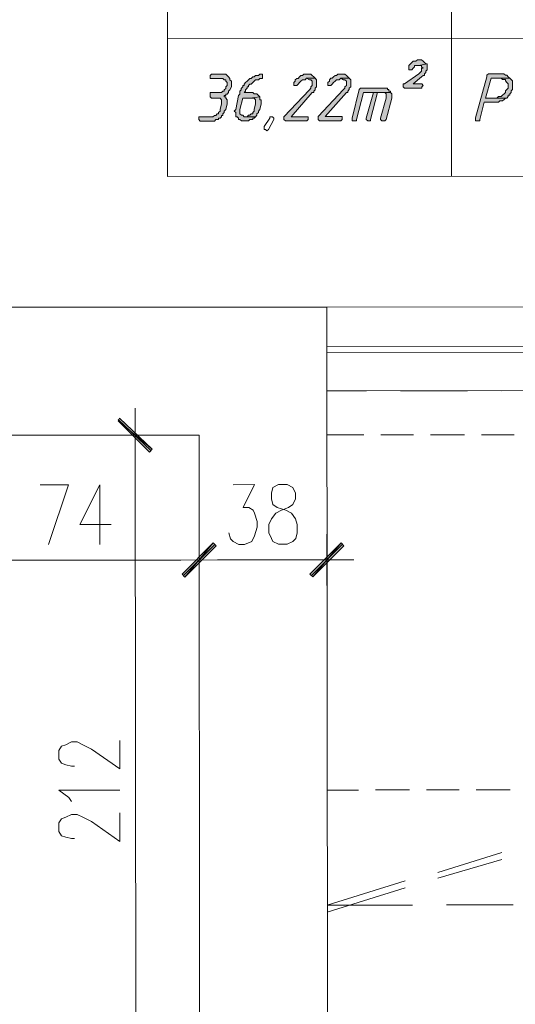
# Model space of a CAD drawing. Header units: inches. Extents: x -5850 to 5646, y 8947 to 13007.
# Tile 35 of 256: x -3451 to -3304, y 9702 to 9995. Entities that reach past the tile are written whole.
import ezdxf

# ---------------------------------------------------------------- set-up
doc = ezdxf.new("R2010")
doc.units = ezdxf.units.IN
doc.header["$MEASUREMENT"] = 0
for name, color, linetype in [('at_Entity', 7, 'Continuous'), ('at_Rect', 7, 'Continuous'), ('at_Solid', 7, 'Continuous')]:
    doc.layers.add(name, color=color, linetype=linetype)

msp = doc.modelspace()

# ---------------------------------------------------------------- hatches: boundary and pattern name
at = {"layer": 'at_Solid', "lineweight": 20}
for points in [[(-3330.09, 9981.82), (-3332.62, 9981.39), (-3331.78, 9981.39), (-3331.78, 9980.97), (-3331.35, 9980.54), (-3331.78, 9980.54), (-3331.78, 9979.7), (-3332.2, 9979.28), (-3332.62, 9978.85), (-3336.84, 9975.89), (-3337.27, 9975.89), (-3337.27, 9975.05), (-3336.84, 9974.63), (-3331.77, 9974.63), (-3331.77, 9975.06), (-3331.35, 9975.47), (-3331.77, 9975.9), (-3334.31, 9975.9), (-3331.78, 9978.01), (-3331.35, 9978.44), (-3330.93, 9978.44), (-3330.94, 9978.85), (-3330.51, 9979.28), (-3330.51, 9979.7), (-3330.09, 9980.13), (-3330.09, 9980.97), (-3330.09, 9981.39)], [(-3332.2, 9983.08), (-3333.05, 9983.08), (-3333.47, 9982.65), (-3334.32, 9982.65), (-3334.74, 9982.24), (-3335.16, 9981.81), (-3335.58, 9981.39), (-3335.58, 9980.96), (-3335.58, 9980.12), (-3334.73, 9980.12), (-3334.32, 9980.54), (-3333.89, 9980.96), (-3333.89, 9981.39), (-3332.62, 9981.39), (-3330.09, 9981.82), (-3330.51, 9981.82), (-3330.94, 9982.24), (-3331.36, 9982.66), (-3331.78, 9983.08)], [(-3390.91, 9978.8), (-3394.29, 9978.8), (-3394.71, 9978.38), (-3394.71, 9977.53), (-3390.91, 9977.53), (-3390.49, 9977.12), (-3390.07, 9977.12), (-3390.07, 9976.69), (-3389.64, 9976.27), (-3389.64, 9975.85), (-3389.64, 9975.42), (-3390.06, 9975), (-3390.06, 9974.58), (-3390.49, 9974.16), (-3390.49, 9973.73), (-3390.91, 9973.73), (-3391.33, 9973.31), (-3394.71, 9973.31), (-3394.71, 9972.04), (-3394.29, 9971.62), (-3391.75, 9971.62), (-3391.33, 9971.2), (-3391.33, 9970.35), (-3391.33, 9969.93), (-3391.75, 9968.24), (-3391.75, 9967.82), (-3392.17, 9967.4), (-3392.17, 9966.98), (-3392.59, 9966.98), (-3393.01, 9966.55), (-3393.44, 9966.55), (-3393.86, 9966.13), (-3398.08, 9966.12), (-3398.08, 9965.28), (-3397.66, 9964.86), (-3393.43, 9964.86), (-3393.01, 9965.28), (-3392.17, 9965.28), (-3392.17, 9965.71), (-3391.75, 9965.71), (-3391.32, 9966.13), (-3391.32, 9966.55), (-3390.9, 9966.55), (-3390.9, 9966.98), (-3390.48, 9967.4), (-3390.48, 9967.82), (-3390.06, 9968.24), (-3389.64, 9969.93), (-3389.64, 9971.2), (-3390.06, 9971.62), (-3390.06, 9972.05), (-3390.49, 9972.05), (-3390.49, 9972.47), (-3390.06, 9972.47), (-3390.06, 9972.89), (-3389.64, 9972.89), (-3389.22, 9973.31), (-3389.22, 9973.73), (-3388.8, 9974.16), (-3388.37, 9975), (-3388.37, 9975.42), (-3388.38, 9976.69), (-3388.8, 9977.12), (-3388.8, 9977.54), (-3389.22, 9977.96), (-3389.64, 9978.38), (-3390.07, 9978.8), (-3390.49, 9978.8)], [(-3379.51, 9978.81), (-3379.93, 9978.81), (-3380.35, 9978.39), (-3381.19, 9978.39), (-3381.62, 9977.97), (-3382.04, 9977.97), (-3382.47, 9977.54), (-3382.88, 9977.54), (-3383.31, 9977.12), (-3383.73, 9976.7), (-3384.15, 9976.27), (-3384.58, 9975.85), (-3384.58, 9975.43), (-3385, 9975.43), (-3384.99, 9975.01), (-3385.42, 9974.58), (-3385.42, 9974.16), (-3385.84, 9973.74), (-3385.84, 9972.89), (-3386.26, 9972.47), (-3387.1, 9968.25), (-3387.53, 9967.82), (-3387.1, 9967.4), (-3387.1, 9966.13), (-3386.68, 9966.13), (-3386.25, 9965.71), (-3386.25, 9965.29), (-3385.83, 9965.29), (-3385.41, 9964.87), (-3383.3, 9964.87), (-3382.87, 9965.29), (-3382.03, 9965.29), (-3382.03, 9965.71), (-3381.61, 9965.72), (-3381.18, 9966.14), (-3384.57, 9966.14), (-3384.99, 9966.56), (-3385.41, 9966.56), (-3385.84, 9966.98), (-3385.84, 9967.82), (-3385.84, 9968.25), (-3384.99, 9971.63), (-3382.88, 9971.63), (-3379.92, 9972.06), (-3380.35, 9972.47), (-3380.77, 9972.9), (-3381.61, 9972.9), (-3382.04, 9973.32), (-3384.58, 9973.32), (-3384.15, 9973.74), (-3384.15, 9974.16), (-3383.73, 9974.59), (-3383.73, 9975.01), (-3383.31, 9975.01), (-3383.31, 9975.43), (-3382.88, 9975.85), (-3382.46, 9975.85), (-3382.04, 9976.28), (-3381.62, 9976.7), (-3381.19, 9977.12), (-3380.35, 9977.13), (-3379.93, 9977.54), (-3379.09, 9977.54), (-3379.09, 9978.81)], [(-3363.46, 9977.56), (-3365.99, 9977.56), (-3365.14, 9977.14), (-3364.72, 9977.14), (-3364.3, 9976.72), (-3364.3, 9975.87), (-3364.3, 9975.44), (-3364.72, 9975.03), (-3364.72, 9974.6), (-3365.14, 9974.18), (-3372.74, 9966.15), (-3372.74, 9965.3), (-3372.32, 9964.88), (-3365.98, 9964.89), (-3365.56, 9965.31), (-3365.56, 9966.15), (-3370.63, 9966.15), (-3364.3, 9973.34), (-3363.88, 9973.34), (-3363.88, 9973.76), (-3363.45, 9974.18), (-3363.45, 9974.6), (-3363.03, 9975.03), (-3363.03, 9975.45), (-3363.03, 9977.14)], [(-3365.57, 9978.82), (-3366.84, 9978.82), (-3367.26, 9978.4), (-3367.68, 9978.4), (-3368.1, 9977.98), (-3368.52, 9977.55), (-3368.95, 9977.55), (-3369.37, 9977.14), (-3369.37, 9976.71), (-3369.79, 9976.29), (-3369.79, 9975.86), (-3369.79, 9975.44), (-3368.95, 9975.44), (-3368.52, 9975.86), (-3368.1, 9976.29), (-3367.68, 9976.71), (-3367.26, 9977.14), (-3366.41, 9977.14), (-3365.99, 9977.56), (-3363.46, 9977.56), (-3363.88, 9977.98), (-3364.3, 9978.41), (-3364.72, 9978.82), (-3365.15, 9978.82)], [(-3353.32, 9977.57), (-3355.85, 9977.57), (-3355.01, 9977.15), (-3354.58, 9977.15), (-3354.16, 9976.73), (-3354.16, 9975.88), (-3354.16, 9975.45), (-3354.58, 9975.04), (-3354.58, 9974.61), (-3355, 9974.19), (-3362.6, 9966.16), (-3362.6, 9965.31), (-3362.18, 9964.89), (-3355.84, 9964.9), (-3355.42, 9965.31), (-3355.42, 9966.16), (-3360.49, 9966.16), (-3354.16, 9973.35), (-3353.74, 9973.35), (-3353.74, 9973.76), (-3353.31, 9974.19), (-3353.31, 9974.61), (-3352.89, 9975.04), (-3352.89, 9975.45), (-3352.89, 9977.15)], [(-3355.43, 9978.83), (-3356.7, 9978.83), (-3357.12, 9978.41), (-3357.55, 9978.41), (-3357.96, 9977.99), (-3358.39, 9977.56), (-3358.81, 9977.56), (-3359.23, 9977.14), (-3359.23, 9976.72), (-3359.65, 9976.3), (-3359.65, 9975.87), (-3359.65, 9975.45), (-3358.81, 9975.45), (-3358.39, 9975.87), (-3357.96, 9976.3), (-3357.54, 9976.72), (-3357.12, 9977.15), (-3356.27, 9977.15), (-3355.85, 9977.57), (-3353.32, 9977.57), (-3353.74, 9977.99), (-3354.17, 9978.41), (-3354.58, 9978.83), (-3355.01, 9978.83)], [(-3308.12, 9978.87), (-3311.93, 9978.87), (-3312.34, 9978.45), (-3312.34, 9978.03), (-3315.72, 9965.77), (-3315.72, 9964.93), (-3314.44, 9964.93), (-3314.44, 9965.35), (-3313.18, 9970.42), (-3308.96, 9970.43), (-3308.54, 9970.85), (-3307.69, 9970.85), (-3307.27, 9971.27), (-3306.85, 9971.7), (-3306.43, 9971.7), (-3312.76, 9971.69), (-3311.08, 9977.61), (-3305.59, 9977.61), (-3306.01, 9978.03), (-3306.43, 9978.46), (-3306.86, 9978.46), (-3307.28, 9978.87), (-3307.7, 9978.87)], [(-3305.59, 9977.61), (-3308.12, 9977.61), (-3307.7, 9977.19), (-3306.85, 9977.19), (-3306.85, 9976.77), (-3306.43, 9976.34), (-3306.01, 9975.92), (-3306.01, 9974.65), (-3306.43, 9974.23), (-3306.85, 9973.81), (-3306.85, 9973.39), (-3307.27, 9972.96), (-3307.69, 9972.54), (-3308.12, 9972.12), (-3308.96, 9972.12), (-3309.38, 9971.7), (-3312.76, 9971.69), (-3306.43, 9971.7), (-3306.01, 9972.12), (-3306.01, 9972.54), (-3305.58, 9972.54), (-3305.58, 9972.97), (-3305.16, 9973.39), (-3305.16, 9973.81), (-3304.74, 9974.23), (-3304.74, 9975.5), (-3304.74, 9976.77), (-3305.16, 9977.19)], [(-3342.75, 9974.62), (-3349.94, 9974.62), (-3350.36, 9974.19), (-3352.47, 9965.74), (-3352.46, 9964.9), (-3351.19, 9964.9), (-3351.19, 9965.32), (-3349.09, 9973.35), (-3341.06, 9973.36), (-3341.06, 9973.78), (-3341.49, 9973.78), (-3341.49, 9974.2), (-3341.91, 9974.2), (-3341.91, 9974.62), (-3342.34, 9974.62)], [(-3379.92, 9972.06), (-3382.88, 9971.63), (-3381.61, 9971.63), (-3381.19, 9971.21), (-3381.19, 9970.36), (-3381.19, 9969.94), (-3381.61, 9968.25), (-3381.61, 9967.83), (-3382.03, 9967.4), (-3382.03, 9966.99), (-3382.46, 9966.99), (-3382.87, 9966.56), (-3383.3, 9966.56), (-3383.72, 9966.14), (-3384.15, 9966.14), (-3381.18, 9966.14), (-3380.77, 9966.56), (-3380.77, 9966.99), (-3380.34, 9967.41), (-3380.34, 9967.83), (-3379.92, 9968.25), (-3379.5, 9969.94), (-3379.5, 9970.36), (-3379.5, 9971.21), (-3379.92, 9971.21), (-3379.92, 9971.63)], [(-3346.13, 9973.35), (-3348.24, 9965.74), (-3348.24, 9965.32), (-3347.81, 9964.9), (-3346.97, 9964.9), (-3346.97, 9965.32), (-3344.87, 9973.35), (-3343.18, 9973.36)], [(-3341.06, 9973.36), (-3346.13, 9973.35), (-3342.75, 9973.36), (-3342.33, 9972.93), (-3342.33, 9971.67), (-3344.02, 9965.75), (-3344.02, 9965.32), (-3343.59, 9964.91), (-3342.74, 9964.91), (-3342.33, 9965.33), (-3340.64, 9971.67), (-3340.64, 9972.51), (-3340.64, 9972.93)], [(-3421.66, 9876.55), (-3422.08, 9875.71), (-3411.93, 9867.27)], [(-3422.08, 9875.71), (-3411.93, 9867.27), (-3412.78, 9866.42)], [(-3393.75, 9839.41), (-3402.19, 9829.26), (-3403.03, 9830.11)], [(-3403.03, 9830.11), (-3402.19, 9829.26), (-3393.75, 9839.41)], [(-3392.9, 9838.56), (-3393.75, 9839.41), (-3402.19, 9829.26)], [(-3402.19, 9829.26), (-3393.75, 9839.41), (-3392.9, 9838.56)], [(-3355.73, 9839.44), (-3364.17, 9829.3), (-3365.01, 9830.14)], [(-3354.88, 9838.6), (-3355.73, 9839.44), (-3364.17, 9829.3)]]:
    msp.add_hatch(color=7, dxfattribs=at).paths.add_polyline_path(points)

# ---------------------------------------------------------------- linework, layer by layer
at = {"layer": 'at_Entity', "color": 7, "lineweight": 20}
for p, q in [((-3322.95, 10029.97), (-3322.88, 9948.45)), ((-3407.4, 9989.35), (-3151.42, 9989.58)), ((-3335.16, 9981.81), (-3335.58, 9981.39)), ((-3335.58, 9981.39), (-3335.58, 9980.96)), ((-3335.58, 9980.96), (-3335.58, 9980.12)), ((-3334.74, 9982.24), (-3335.16, 9981.81)), ((-3335.16, 9981.81), (-3335.16, 9981.81)), ((-3334.32, 9982.65), (-3334.74, 9982.24)), ((-3334.73, 9980.12), (-3334.32, 9980.54)), ((-3333.47, 9982.65), (-3334.32, 9982.65)), ((-3334.32, 9980.54), (-3333.89, 9980.96)), ((-3334.32, 9980.54), (-3334.32, 9980.54)), ((-3333.89, 9980.96), (-3333.89, 9981.39)), ((-3333.89, 9981.39), (-3332.62, 9981.39)), ((-3333.05, 9983.08), (-3333.47, 9982.65)), ((-3332.2, 9983.08), (-3333.05, 9983.08)), ((-3330.09, 9981.82), (-3332.62, 9981.39)), ((-3332.62, 9981.39), (-3330.09, 9981.82)), ((-3332.62, 9981.39), (-3331.78, 9981.39)), ((-3331.78, 9983.08), (-3332.2, 9983.08)), ((-3331.36, 9982.66), (-3331.78, 9983.08)), ((-3331.78, 9981.39), (-3331.78, 9980.97)), ((-3331.78, 9980.97), (-3331.35, 9980.54)), ((-3331.35, 9980.54), (-3331.78, 9980.54)), ((-3331.78, 9980.54), (-3331.78, 9979.7)), ((-3330.94, 9982.24), (-3331.36, 9982.66)), ((-3331.36, 9982.66), (-3331.36, 9982.66)), ((-3330.51, 9981.82), (-3330.94, 9982.24)), ((-3330.94, 9982.24), (-3330.94, 9982.24)), ((-3330.09, 9981.82), (-3330.51, 9981.82)), ((-3330.09, 9981.39), (-3330.09, 9981.82)), ((-3330.09, 9980.97), (-3330.09, 9981.39)), ((-3330.09, 9980.13), (-3330.09, 9980.97)), ((-3394.29, 9978.8), (-3394.71, 9978.38)), ((-3394.71, 9978.38), (-3394.71, 9977.53)), ((-3394.71, 9977.53), (-3390.91, 9977.53)), ((-3390.91, 9978.8), (-3394.29, 9978.8)), ((-3390.49, 9978.8), (-3390.91, 9978.8)), ((-3390.91, 9977.53), (-3390.49, 9977.12)), ((-3390.07, 9978.8), (-3390.49, 9978.8)), ((-3389.64, 9978.38), (-3390.07, 9978.8)), ((-3389.22, 9977.96), (-3389.64, 9978.38)), ((-3389.64, 9978.38), (-3389.64, 9978.38)), ((-3388.8, 9977.54), (-3389.22, 9977.96)), ((-3388.8, 9977.12), (-3388.8, 9977.54)), ((-3388.8, 9977.54), (-3388.8, 9977.54)), ((-3382.88, 9977.54), (-3383.31, 9977.12)), ((-3382.47, 9977.54), (-3382.88, 9977.54)), ((-3382.04, 9977.97), (-3382.47, 9977.54)), ((-3381.62, 9977.97), (-3382.04, 9977.97)), ((-3381.19, 9978.39), (-3381.62, 9977.97)), ((-3380.35, 9978.39), (-3381.19, 9978.39)), ((-3379.93, 9978.81), (-3380.35, 9978.39)), ((-3380.35, 9977.13), (-3379.93, 9977.54)), ((-3379.51, 9978.81), (-3379.93, 9978.81)), ((-3379.93, 9977.54), (-3379.09, 9977.54)), ((-3379.09, 9978.81), (-3379.51, 9978.81)), ((-3379.09, 9977.54), (-3379.09, 9978.81)), ((-3368.95, 9977.55), (-3369.37, 9977.14)), ((-3368.52, 9977.55), (-3368.95, 9977.55)), ((-3368.1, 9977.98), (-3368.52, 9977.55)), ((-3367.68, 9978.4), (-3368.1, 9977.98)), ((-3368.1, 9977.98), (-3368.1, 9977.98)), ((-3367.26, 9978.4), (-3367.68, 9978.4)), ((-3366.84, 9978.82), (-3367.26, 9978.4)), ((-3365.57, 9978.82), (-3366.84, 9978.82)), ((-3366.41, 9977.14), (-3365.99, 9977.56)), ((-3363.46, 9977.56), (-3365.99, 9977.56)), ((-3365.99, 9977.56), (-3365.14, 9977.14)), ((-3365.99, 9977.56), (-3363.46, 9977.56)), ((-3365.15, 9978.82), (-3365.57, 9978.82)), ((-3364.72, 9978.82), (-3365.15, 9978.82)), ((-3364.3, 9978.41), (-3364.72, 9978.82)), ((-3363.88, 9977.98), (-3364.3, 9978.41)), ((-3364.3, 9978.41), (-3364.3, 9978.41)), ((-3363.46, 9977.56), (-3363.88, 9977.98)), ((-3363.03, 9977.14), (-3363.46, 9977.56)), ((-3358.81, 9977.56), (-3359.23, 9977.14)), ((-3358.39, 9977.56), (-3358.81, 9977.56)), ((-3357.96, 9977.99), (-3358.39, 9977.56)), ((-3357.55, 9978.41), (-3357.96, 9977.99)), ((-3357.96, 9977.99), (-3357.96, 9977.99)), ((-3357.12, 9978.41), (-3357.55, 9978.41)), ((-3356.7, 9978.83), (-3357.12, 9978.41)), ((-3355.43, 9978.83), (-3356.7, 9978.83)), ((-3356.27, 9977.15), (-3355.85, 9977.57)), ((-3353.32, 9977.57), (-3355.85, 9977.57)), ((-3355.85, 9977.57), (-3355.01, 9977.15)), ((-3355.85, 9977.57), (-3353.32, 9977.57)), ((-3355.01, 9978.83), (-3355.43, 9978.83)), ((-3354.58, 9978.83), (-3355.01, 9978.83)), ((-3354.17, 9978.41), (-3354.58, 9978.83)), ((-3353.74, 9977.99), (-3354.17, 9978.41)), ((-3354.17, 9978.41), (-3354.17, 9978.41)), ((-3353.32, 9977.57), (-3353.74, 9977.99)), ((-3352.89, 9977.15), (-3353.32, 9977.57)), ((-3332.62, 9978.85), (-3336.84, 9975.89)), ((-3335.58, 9980.12), (-3334.73, 9980.12)), ((-3334.31, 9975.9), (-3331.78, 9978.01)), ((-3332.2, 9979.28), (-3332.62, 9978.85)), ((-3331.78, 9979.7), (-3332.2, 9979.28)), ((-3332.2, 9979.28), (-3332.2, 9979.28)), ((-3331.78, 9978.01), (-3331.35, 9978.44)), ((-3331.78, 9978.01), (-3331.78, 9978.01)), ((-3331.35, 9978.44), (-3330.93, 9978.44)), ((-3330.94, 9978.85), (-3330.51, 9979.28)), ((-3330.93, 9978.44), (-3330.94, 9978.85)), ((-3330.51, 9979.7), (-3330.09, 9980.13)), ((-3330.51, 9979.28), (-3330.51, 9979.7)), ((-3312.34, 9978.03), (-3315.72, 9965.77)), ((-3312.76, 9971.69), (-3311.08, 9977.61)), ((-3311.93, 9978.87), (-3312.34, 9978.45)), ((-3312.34, 9978.45), (-3312.34, 9978.03)), ((-3308.12, 9978.87), (-3311.93, 9978.87)), ((-3311.08, 9977.61), (-3305.59, 9977.61)), ((-3307.7, 9978.87), (-3308.12, 9978.87)), ((-3305.59, 9977.61), (-3308.12, 9977.61)), ((-3308.12, 9977.61), (-3307.7, 9977.19)), ((-3307.28, 9978.87), (-3307.7, 9978.87)), ((-3306.86, 9978.46), (-3307.28, 9978.87)), ((-3306.43, 9978.46), (-3306.86, 9978.46)), ((-3306.01, 9978.03), (-3306.43, 9978.46)), ((-3305.59, 9977.61), (-3306.01, 9978.03)), ((-3306.01, 9978.03), (-3306.01, 9978.03)), ((-3305.16, 9977.19), (-3305.59, 9977.61)), ((-3390.49, 9977.12), (-3390.07, 9977.12)), ((-3390.06, 9974.58), (-3390.49, 9974.16)), ((-3390.07, 9977.12), (-3390.07, 9976.69)), ((-3390.07, 9976.69), (-3389.64, 9976.27)), ((-3389.64, 9975.42), (-3390.06, 9975)), ((-3390.06, 9975), (-3390.06, 9974.58)), ((-3389.64, 9976.27), (-3389.64, 9975.85)), ((-3389.64, 9975.85), (-3389.64, 9975.42)), ((-3388.38, 9976.69), (-3388.8, 9977.12)), ((-3388.8, 9974.16), (-3388.37, 9975)), ((-3388.37, 9975.42), (-3388.38, 9976.69)), ((-3388.38, 9976.69), (-3388.38, 9976.69)), ((-3388.37, 9975), (-3388.37, 9975.42)), ((-3384.99, 9975.01), (-3385.42, 9974.58)), ((-3385.42, 9974.58), (-3385.42, 9974.16)), ((-3384.58, 9975.43), (-3385, 9975.43)), ((-3385, 9975.43), (-3384.99, 9975.01)), ((-3384.15, 9976.27), (-3384.58, 9975.85)), ((-3384.58, 9975.85), (-3384.58, 9975.43)), ((-3383.73, 9976.7), (-3384.15, 9976.27)), ((-3384.15, 9976.27), (-3384.15, 9976.27)), ((-3384.15, 9974.16), (-3383.73, 9974.59)), ((-3383.31, 9977.12), (-3383.73, 9976.7)), ((-3383.73, 9974.59), (-3383.73, 9975.01)), ((-3383.73, 9975.01), (-3383.31, 9975.01)), ((-3383.31, 9977.12), (-3383.31, 9977.12)), ((-3383.31, 9975.43), (-3382.88, 9975.85)), ((-3383.31, 9975.01), (-3383.31, 9975.43)), ((-3382.88, 9975.85), (-3382.46, 9975.85)), ((-3382.46, 9975.85), (-3382.04, 9976.28)), ((-3382.04, 9976.28), (-3381.62, 9976.7)), ((-3381.62, 9976.7), (-3381.19, 9977.12)), ((-3381.62, 9976.7), (-3381.62, 9976.7)), ((-3381.19, 9977.12), (-3380.35, 9977.13)), ((-3369.37, 9976.71), (-3369.79, 9976.29)), ((-3369.79, 9976.29), (-3369.79, 9975.86)), ((-3369.79, 9975.86), (-3369.79, 9975.44)), ((-3369.79, 9975.44), (-3368.95, 9975.44)), ((-3369.37, 9977.14), (-3369.37, 9976.71)), ((-3368.95, 9975.44), (-3368.52, 9975.86)), ((-3368.52, 9975.86), (-3368.1, 9976.29)), ((-3368.1, 9976.29), (-3367.68, 9976.71)), ((-3368.1, 9976.29), (-3368.1, 9976.29)), ((-3367.68, 9976.71), (-3367.26, 9977.14)), ((-3367.26, 9977.14), (-3366.41, 9977.14)), ((-3365.14, 9977.14), (-3364.72, 9977.14)), ((-3364.72, 9974.6), (-3365.14, 9974.18)), ((-3364.72, 9977.14), (-3364.3, 9976.72)), ((-3364.3, 9975.44), (-3364.72, 9975.03)), ((-3364.72, 9975.03), (-3364.72, 9974.6)), ((-3364.3, 9976.72), (-3364.3, 9975.87)), ((-3364.3, 9975.87), (-3364.3, 9975.44)), ((-3363.45, 9974.6), (-3363.03, 9975.03)), ((-3363.45, 9974.18), (-3363.45, 9974.6)), ((-3363.03, 9975.45), (-3363.03, 9977.14)), ((-3363.03, 9975.03), (-3363.03, 9975.45)), ((-3359.23, 9976.72), (-3359.65, 9976.3)), ((-3359.65, 9976.3), (-3359.65, 9975.87)), ((-3359.65, 9975.87), (-3359.65, 9975.45)), ((-3359.65, 9975.45), (-3358.81, 9975.45)), ((-3359.23, 9977.14), (-3359.23, 9976.72)), ((-3358.81, 9975.45), (-3358.39, 9975.87)), ((-3358.39, 9975.87), (-3357.96, 9976.3)), ((-3357.96, 9976.3), (-3357.54, 9976.72)), ((-3357.96, 9976.3), (-3357.96, 9976.3)), ((-3357.54, 9976.72), (-3357.12, 9977.15)), ((-3357.12, 9977.15), (-3356.27, 9977.15)), ((-3355.01, 9977.15), (-3354.58, 9977.15)), ((-3354.58, 9974.61), (-3355, 9974.19)), ((-3354.58, 9977.15), (-3354.16, 9976.73)), ((-3354.16, 9975.45), (-3354.58, 9975.04)), ((-3354.58, 9975.04), (-3354.58, 9974.61)), ((-3354.16, 9976.73), (-3354.16, 9975.88)), ((-3354.16, 9975.88), (-3354.16, 9975.45)), ((-3353.31, 9974.61), (-3352.89, 9975.04)), ((-3353.31, 9974.19), (-3353.31, 9974.61)), ((-3352.89, 9975.45), (-3352.89, 9977.15)), ((-3352.89, 9975.04), (-3352.89, 9975.45)), ((-3349.94, 9974.62), (-3350.36, 9974.19)), ((-3342.75, 9974.62), (-3349.94, 9974.62)), ((-3342.34, 9974.62), (-3342.75, 9974.62)), ((-3341.91, 9974.62), (-3342.34, 9974.62)), ((-3341.91, 9974.2), (-3341.91, 9974.62)), ((-3336.84, 9975.89), (-3337.27, 9975.89)), ((-3337.27, 9975.89), (-3337.27, 9975.05)), ((-3337.27, 9975.05), (-3336.84, 9974.63)), ((-3336.84, 9974.63), (-3331.77, 9974.63)), ((-3331.77, 9975.9), (-3334.31, 9975.9)), ((-3331.35, 9975.47), (-3331.77, 9975.9)), ((-3331.77, 9975.06), (-3331.35, 9975.47)), ((-3331.77, 9974.63), (-3331.77, 9975.06)), ((-3307.7, 9977.19), (-3306.85, 9977.19)), ((-3306.85, 9977.19), (-3306.85, 9976.77)), ((-3306.85, 9976.77), (-3306.43, 9976.34)), ((-3306.43, 9976.34), (-3306.43, 9976.34)), ((-3306.43, 9976.34), (-3306.01, 9975.92)), ((-3306.01, 9974.65), (-3306.43, 9974.23)), ((-3306.01, 9975.92), (-3306.01, 9974.65)), ((-3304.74, 9976.77), (-3305.16, 9977.19)), ((-3305.16, 9977.19), (-3305.16, 9977.19)), ((-3304.74, 9975.5), (-3304.74, 9976.77)), ((-3304.74, 9974.23), (-3304.74, 9975.5)), ((-3391.33, 9973.31), (-3394.71, 9973.31)), ((-3394.71, 9973.31), (-3394.71, 9972.04)), ((-3394.71, 9972.04), (-3394.71, 9972.04)), ((-3394.71, 9972.04), (-3394.29, 9971.62)), ((-3394.29, 9971.62), (-3391.75, 9971.62)), ((-3391.75, 9971.62), (-3391.33, 9971.2)), ((-3390.91, 9973.73), (-3391.33, 9973.31)), ((-3390.49, 9973.73), (-3390.91, 9973.73)), ((-3390.49, 9974.16), (-3390.49, 9973.73)), ((-3390.49, 9972.05), (-3390.49, 9972.47)), ((-3390.49, 9972.47), (-3390.06, 9972.47)), ((-3390.06, 9972.05), (-3390.49, 9972.05)), ((-3390.06, 9972.47), (-3390.06, 9972.89)), ((-3390.06, 9972.89), (-3389.64, 9972.89)), ((-3390.06, 9971.62), (-3390.06, 9972.05)), ((-3389.64, 9971.2), (-3390.06, 9971.62)), ((-3389.64, 9972.89), (-3389.22, 9973.31)), ((-3389.22, 9973.73), (-3388.8, 9974.16)), ((-3389.22, 9973.31), (-3389.22, 9973.73)), ((-3388.8, 9974.16), (-3388.8, 9974.16)), ((-3386.26, 9972.47), (-3387.1, 9968.25)), ((-3385.84, 9972.89), (-3386.26, 9972.47)), ((-3385.42, 9974.16), (-3385.84, 9973.74)), ((-3385.84, 9973.74), (-3385.84, 9972.89)), ((-3385.84, 9968.25), (-3384.99, 9971.63)), ((-3384.99, 9971.63), (-3382.88, 9971.63)), ((-3384.58, 9973.32), (-3384.15, 9973.74)), ((-3382.04, 9973.32), (-3384.58, 9973.32)), ((-3384.15, 9973.74), (-3384.15, 9974.16)), ((-3379.92, 9972.06), (-3382.88, 9971.63)), ((-3382.88, 9971.63), (-3379.92, 9972.06)), ((-3382.88, 9971.63), (-3381.61, 9971.63)), ((-3381.61, 9972.9), (-3382.04, 9973.32)), ((-3380.77, 9972.9), (-3381.61, 9972.9)), ((-3381.61, 9971.63), (-3381.19, 9971.21)), ((-3380.35, 9972.47), (-3380.77, 9972.9)), ((-3379.92, 9972.06), (-3380.35, 9972.47)), ((-3380.35, 9972.47), (-3380.35, 9972.47)), ((-3379.92, 9971.63), (-3379.92, 9972.06)), ((-3379.92, 9971.21), (-3379.92, 9971.63)), ((-3365.14, 9974.18), (-3372.74, 9966.15)), ((-3370.63, 9966.15), (-3364.3, 9973.34)), ((-3364.3, 9973.34), (-3363.88, 9973.34)), ((-3363.88, 9973.76), (-3363.45, 9974.18)), ((-3363.88, 9973.34), (-3363.88, 9973.76)), ((-3355, 9974.19), (-3362.6, 9966.16)), ((-3360.49, 9966.16), (-3354.16, 9973.35)), ((-3354.16, 9973.35), (-3353.74, 9973.35)), ((-3353.74, 9973.76), (-3353.31, 9974.19)), ((-3353.74, 9973.35), (-3353.74, 9973.76)), ((-3350.36, 9974.19), (-3352.47, 9965.74)), ((-3351.19, 9965.32), (-3349.09, 9973.35)), ((-3349.09, 9973.35), (-3341.06, 9973.36)), ((-3346.13, 9973.35), (-3348.24, 9965.74)), ((-3346.97, 9965.32), (-3344.87, 9973.35)), ((-3343.18, 9973.36), (-3346.13, 9973.35)), ((-3341.06, 9973.36), (-3346.13, 9973.35)), ((-3346.13, 9973.35), (-3342.75, 9973.36)), ((-3344.87, 9973.35), (-3343.18, 9973.36)), ((-3342.33, 9971.67), (-3344.02, 9965.75)), ((-3342.75, 9973.36), (-3342.33, 9972.93)), ((-3342.33, 9972.93), (-3342.33, 9971.67)), ((-3342.33, 9965.33), (-3340.64, 9971.67)), ((-3341.49, 9974.2), (-3341.91, 9974.2)), ((-3341.49, 9973.78), (-3341.49, 9974.2)), ((-3341.06, 9973.78), (-3341.49, 9973.78)), ((-3341.06, 9973.36), (-3341.06, 9973.78)), ((-3340.64, 9972.93), (-3341.06, 9973.36)), ((-3340.64, 9972.51), (-3340.64, 9972.93)), ((-3340.64, 9971.67), (-3340.64, 9972.51)), ((-3309.38, 9971.7), (-3312.76, 9971.69)), ((-3312.76, 9971.69), (-3306.43, 9971.7)), ((-3306.43, 9971.7), (-3312.76, 9971.69)), ((-3308.96, 9972.12), (-3309.38, 9971.7)), ((-3308.12, 9972.12), (-3308.96, 9972.12)), ((-3307.69, 9972.54), (-3308.12, 9972.12)), ((-3307.27, 9972.96), (-3307.69, 9972.54)), ((-3307.69, 9972.54), (-3307.69, 9972.54)), ((-3306.85, 9973.39), (-3307.27, 9972.96)), ((-3307.27, 9971.27), (-3306.85, 9971.7)), ((-3306.43, 9974.23), (-3306.85, 9973.81)), ((-3306.85, 9973.81), (-3306.85, 9973.39)), ((-3306.85, 9971.7), (-3306.43, 9971.7)), ((-3306.43, 9974.23), (-3306.43, 9974.23)), ((-3306.43, 9971.7), (-3306.01, 9972.12)), ((-3306.01, 9972.12), (-3306.01, 9972.54)), ((-3306.01, 9972.54), (-3305.58, 9972.54)), ((-3305.58, 9972.97), (-3305.16, 9973.39)), ((-3305.58, 9972.54), (-3305.58, 9972.97)), ((-3305.16, 9973.81), (-3304.74, 9974.23)), ((-3305.16, 9973.39), (-3305.16, 9973.81)), ((-3391.33, 9969.93), (-3391.75, 9968.24)), ((-3391.33, 9971.2), (-3391.33, 9970.35)), ((-3391.33, 9970.35), (-3391.33, 9969.93)), ((-3390.06, 9968.24), (-3389.64, 9969.93)), ((-3389.64, 9969.93), (-3389.64, 9971.2)), ((-3381.19, 9969.94), (-3381.61, 9968.25)), ((-3381.19, 9971.21), (-3381.19, 9970.36)), ((-3381.19, 9970.36), (-3381.19, 9969.94)), ((-3379.5, 9971.21), (-3379.92, 9971.21)), ((-3379.92, 9968.25), (-3379.5, 9969.94)), ((-3379.5, 9970.36), (-3379.5, 9971.21)), ((-3379.5, 9969.94), (-3379.5, 9970.36)), ((-3314.44, 9965.35), (-3313.18, 9970.42)), ((-3313.18, 9970.42), (-3308.96, 9970.43)), ((-3308.96, 9970.43), (-3308.54, 9970.85)), ((-3308.54, 9970.85), (-3307.69, 9970.85)), ((-3307.69, 9970.85), (-3307.27, 9971.27)), ((-3307.27, 9971.27), (-3307.27, 9971.27)), ((-3393.86, 9966.13), (-3398.08, 9966.12)), ((-3398.08, 9966.12), (-3398.08, 9965.28)), ((-3393.44, 9966.55), (-3393.86, 9966.13)), ((-3393.01, 9966.55), (-3393.44, 9966.55)), ((-3392.59, 9966.98), (-3393.01, 9966.55)), ((-3392.17, 9966.98), (-3392.59, 9966.98)), ((-3391.75, 9967.82), (-3392.17, 9967.4)), ((-3392.17, 9967.4), (-3392.17, 9966.98)), ((-3392.17, 9965.28), (-3392.17, 9965.71)), ((-3392.17, 9965.71), (-3391.75, 9965.71)), ((-3391.75, 9968.24), (-3391.75, 9967.82)), ((-3391.75, 9965.71), (-3391.32, 9966.13)), ((-3391.32, 9966.13), (-3391.32, 9966.55)), ((-3391.32, 9966.55), (-3390.9, 9966.55)), ((-3390.9, 9966.98), (-3390.48, 9967.4)), ((-3390.9, 9966.55), (-3390.9, 9966.98)), ((-3390.48, 9967.82), (-3390.06, 9968.24)), ((-3390.48, 9967.4), (-3390.48, 9967.82)), ((-3387.1, 9968.25), (-3387.53, 9967.82)), ((-3387.53, 9967.82), (-3387.53, 9967.82)), ((-3387.53, 9967.82), (-3387.1, 9967.4)), ((-3387.1, 9968.25), (-3387.1, 9968.25)), ((-3387.1, 9967.4), (-3387.1, 9966.13)), ((-3387.1, 9966.13), (-3386.68, 9966.13)), ((-3386.68, 9966.13), (-3386.25, 9965.71)), ((-3386.25, 9965.71), (-3386.25, 9965.29)), ((-3385.84, 9967.82), (-3385.84, 9968.25)), ((-3385.84, 9966.98), (-3385.84, 9967.82)), ((-3385.41, 9966.56), (-3385.84, 9966.98)), ((-3384.99, 9966.56), (-3385.41, 9966.56)), ((-3384.57, 9966.14), (-3384.99, 9966.56)), ((-3381.18, 9966.14), (-3384.57, 9966.14)), ((-3383.72, 9966.14), (-3384.15, 9966.14)), ((-3384.15, 9966.14), (-3381.18, 9966.14)), ((-3383.3, 9966.56), (-3383.72, 9966.14)), ((-3382.87, 9966.56), (-3383.3, 9966.56)), ((-3382.46, 9966.99), (-3382.87, 9966.56)), ((-3382.03, 9966.99), (-3382.46, 9966.99)), ((-3381.61, 9967.83), (-3382.03, 9967.4)), ((-3382.03, 9967.4), (-3382.03, 9966.99)), ((-3382.03, 9965.71), (-3381.61, 9965.72)), ((-3382.03, 9965.29), (-3382.03, 9965.71)), ((-3381.61, 9968.25), (-3381.61, 9967.83)), ((-3381.61, 9965.72), (-3381.18, 9966.14)), ((-3381.18, 9966.14), (-3380.77, 9966.56)), ((-3380.77, 9966.99), (-3380.34, 9967.41)), ((-3380.77, 9966.56), (-3380.77, 9966.99)), ((-3380.34, 9967.83), (-3379.92, 9968.25)), ((-3380.34, 9967.41), (-3380.34, 9967.83)), ((-3378.65, 9963.19), (-3376.96, 9965.72)), ((-3376.96, 9965.72), (-3376.96, 9966.14)), ((-3376.96, 9966.14), (-3376.11, 9966.14)), ((-3376.96, 9965.72), (-3376.96, 9965.72)), ((-3376.11, 9966.14), (-3375.7, 9965.72)), ((-3375.7, 9965.72), (-3375.7, 9965.3)), ((-3372.74, 9966.15), (-3372.74, 9965.3)), ((-3365.56, 9966.15), (-3370.63, 9966.15)), ((-3365.56, 9965.31), (-3365.56, 9966.15)), ((-3362.6, 9966.16), (-3362.6, 9965.31)), ((-3355.42, 9966.16), (-3360.49, 9966.16)), ((-3355.42, 9965.31), (-3355.42, 9966.16)), ((-3352.47, 9965.74), (-3352.46, 9964.9)), ((-3348.24, 9965.74), (-3348.24, 9965.32)), ((-3344.02, 9965.75), (-3344.02, 9965.32)), ((-3315.72, 9965.77), (-3315.72, 9964.93)), ((-3398.08, 9965.28), (-3397.66, 9964.86)), ((-3397.66, 9964.86), (-3393.43, 9964.86)), ((-3393.43, 9964.86), (-3393.01, 9965.28)), ((-3393.01, 9965.28), (-3392.17, 9965.28)), ((-3386.25, 9965.29), (-3385.83, 9965.29)), ((-3385.83, 9965.29), (-3385.41, 9964.87)), ((-3385.41, 9964.87), (-3383.3, 9964.87)), ((-3383.3, 9964.87), (-3382.87, 9965.29)), ((-3382.87, 9965.29), (-3382.03, 9965.29)), ((-3378.65, 9962.34), (-3378.65, 9963.19)), ((-3378.65, 9963.19), (-3378.65, 9963.19)), ((-3375.7, 9965.3), (-3377.38, 9962.34)), ((-3375.7, 9965.3), (-3375.7, 9965.3)), ((-3372.74, 9965.3), (-3372.32, 9964.88)), ((-3372.32, 9964.88), (-3365.98, 9964.89)), ((-3365.98, 9964.89), (-3365.56, 9965.31)), ((-3362.6, 9965.31), (-3362.18, 9964.89)), ((-3362.18, 9964.89), (-3355.84, 9964.9)), ((-3355.84, 9964.9), (-3355.42, 9965.31)), ((-3352.46, 9964.9), (-3351.19, 9964.9)), ((-3351.19, 9964.9), (-3351.19, 9965.32)), ((-3348.24, 9965.32), (-3347.81, 9964.9)), ((-3347.81, 9964.9), (-3346.97, 9964.9)), ((-3346.97, 9964.9), (-3346.97, 9965.32)), ((-3344.02, 9965.32), (-3343.59, 9964.91)), ((-3343.59, 9964.91), (-3342.74, 9964.91)), ((-3342.74, 9964.91), (-3342.33, 9965.33)), ((-3315.72, 9964.93), (-3314.44, 9964.93)), ((-3314.44, 9964.93), (-3314.44, 9965.35)), ((-3378.23, 9962.34), (-3378.65, 9962.34)), ((-3377.81, 9961.92), (-3378.23, 9962.34)), ((-3377.38, 9962.34), (-3377.81, 9961.92)), ((-3377.38, 9962.34), (-3377.38, 9962.34)), ((-3471.95, 9909.46), (-3360.02, 9909.56)), ((-3360.02, 9909.56), (-3146.71, 9909.75)), ((-3359.54, 9375.64), (-3360.02, 9909.56)), ((-3146.7, 9897.92), (-3360, 9897.73)), ((-3146.69, 9896.23), (-3360, 9896.04)), ((-3146.68, 9884.83), (-3359.99, 9884.64)), ((-3359.99, 9884.64), (-3348.17, 9884.65)), ((-3338.03, 9884.66), (-3318.18, 9884.67)), ((-3308.04, 9884.68), (-3288.19, 9884.7)), ((-3417, 9863.04), (-3417.01, 9879.52)), ((-3421.66, 9876.55), (-3422.08, 9875.71)), ((-3412.36, 9866.85), (-3422.08, 9876.13)), ((-3422.08, 9875.71), (-3411.93, 9867.27)), ((-3422.08, 9875.71), (-3411.93, 9867.27)), ((-3412.78, 9866.42), (-3422.08, 9875.71)), ((-3411.93, 9867.27), (-3421.66, 9876.55)), ((-3471.92, 9871.44), (-3398, 9871.5)), ((-3424.61, 9871.48), (-3409.82, 9871.49)), ((-3397.55, 9375.61), (-3398, 9871.5)), ((-3359.98, 9871.54), (-3349, 9871.55)), ((-3343.93, 9871.55), (-3334.22, 9871.56)), ((-3329.15, 9871.57), (-3319.01, 9871.57)), ((-3313.94, 9871.58), (-3304.22, 9871.59)), ((-3411.93, 9867.27), (-3412.78, 9866.42)), ((-3417, 9866), (-3416.82, 9665.36)), ((-3445.29, 9856.68), (-3436.84, 9856.69)), ((-3436.84, 9856.69), (-3442.75, 9838.94)), ((-3427.55, 9856.69), (-3433.45, 9844.87)), ((-3427.55, 9856.69), (-3427.54, 9838.96)), ((-3387.84, 9856.73), (-3381.51, 9856.74)), ((-3381.51, 9856.74), (-3384.88, 9849.98)), ((-3376.02, 9855.9), (-3376.44, 9854.21)), ((-3374.33, 9856.74), (-3376.02, 9855.9)), ((-3371.8, 9856.74), (-3374.33, 9856.74)), ((-3370.11, 9855.9), (-3371.8, 9856.74)), ((-3369.26, 9854.21), (-3370.11, 9855.9)), ((-3376.44, 9854.21), (-3376.44, 9852.52)), ((-3376.44, 9852.52), (-3376.01, 9850.83)), ((-3370.1, 9850.83), (-3369.26, 9852.52)), ((-3369.26, 9852.52), (-3369.26, 9854.21)), ((-3384.88, 9849.98), (-3383.19, 9849.98)), ((-3383.19, 9849.98), (-3381.93, 9849.13)), ((-3381.93, 9849.13), (-3381.5, 9848.29)), ((-3376.01, 9850.83), (-3374.75, 9849.99)), ((-3375.17, 9848.29), (-3373.48, 9849.14)), ((-3374.75, 9849.99), (-3372.21, 9849.14)), ((-3373.48, 9849.14), (-3371.37, 9849.99)), ((-3372.21, 9849.14), (-3370.52, 9848.3)), ((-3371.37, 9849.99), (-3370.1, 9850.83)), ((-3381.5, 9848.29), (-3380.66, 9845.76)), ((-3380.66, 9845.76), (-3380.66, 9844.07)), ((-3377.28, 9844.92), (-3376.43, 9846.61)), ((-3376.43, 9846.61), (-3375.17, 9848.29)), ((-3370.52, 9848.3), (-3369.26, 9846.61)), ((-3369.26, 9846.61), (-3368.83, 9844.92)), ((-3433.45, 9844.87), (-3424.16, 9844.88)), ((-3380.66, 9844.07), (-3381.5, 9841.53)), ((-3377.28, 9842.38), (-3377.28, 9844.92)), ((-3368.83, 9844.92), (-3368.83, 9842.39)), ((-3397.97, 9841.94), (-3397.96, 9826.74)), ((-3397.96, 9826.74), (-3397.97, 9841.94)), ((-3388.68, 9840.68), (-3389.1, 9842.37)), ((-3387.83, 9839.84), (-3388.68, 9840.68)), ((-3386.14, 9838.99), (-3387.83, 9839.84)), ((-3382.34, 9839.84), (-3384.46, 9838.99)), ((-3381.5, 9841.53), (-3382.34, 9839.84)), ((-3376.43, 9840.69), (-3377.28, 9842.38)), ((-3376, 9839.85), (-3376.43, 9840.69)), ((-3374.32, 9839), (-3376, 9839.85)), ((-3370.09, 9839.85), (-3371.78, 9839.01)), ((-3369.25, 9840.7), (-3370.09, 9839.85)), ((-3368.83, 9842.39), (-3369.25, 9840.7)), ((-3359.96, 9841.98), (-3359.94, 9826.77)), ((-3403.03, 9830.11), (-3393.75, 9839.41)), ((-3393.75, 9839.41), (-3403.03, 9830.11)), ((-3402.61, 9829.69), (-3393.32, 9838.99)), ((-3393.32, 9838.99), (-3402.61, 9829.69)), ((-3393.75, 9839.41), (-3402.19, 9829.26)), ((-3393.75, 9839.41), (-3402.19, 9829.26)), ((-3402.19, 9829.26), (-3393.75, 9839.41)), ((-3402.19, 9829.26), (-3393.75, 9839.41)), ((-3402.19, 9829.26), (-3392.9, 9838.56)), ((-3392.9, 9838.56), (-3402.19, 9829.26)), ((-3392.9, 9838.56), (-3393.75, 9839.41)), ((-3393.75, 9839.41), (-3392.9, 9838.56)), ((-3384.46, 9838.99), (-3386.14, 9838.99)), ((-3371.78, 9839.01), (-3374.32, 9839)), ((-3365.01, 9830.14), (-3355.73, 9839.44)), ((-3364.59, 9829.72), (-3355.31, 9839.02)), ((-3355.73, 9839.44), (-3364.17, 9829.3)), ((-3355.73, 9839.44), (-3364.17, 9829.3)), ((-3364.17, 9829.3), (-3354.88, 9838.6)), ((-3354.88, 9838.6), (-3355.73, 9839.44)), ((-3465.97, 9834.28), (-3403.46, 9834.33)), ((-3405.99, 9834.33), (-3389.51, 9834.34)), ((-3389.51, 9834.34), (-3405.99, 9834.33)), ((-3392.48, 9834.34), (-3365.44, 9834.37)), ((-3368.4, 9834.36), (-3351.92, 9834.38)), ((-3402.19, 9829.26), (-3403.03, 9830.11)), ((-3403.03, 9830.11), (-3402.19, 9829.26)), ((-3364.17, 9829.3), (-3365.01, 9830.14)), ((-3439.73, 9777.7), (-3438.89, 9778.97)), ((-3438.89, 9778.97), (-3437.62, 9779.39)), ((-3437.62, 9779.39), (-3435.93, 9780.23)), ((-3435.93, 9780.23), (-3434.24, 9780.24)), ((-3434.24, 9780.24), (-3432.55, 9779.39)), ((-3432.55, 9779.39), (-3430.02, 9778.13)), ((-3421.56, 9772.22), (-3421.57, 9780.67)), ((-3439.73, 9775.16), (-3439.73, 9777.7)), ((-3430.02, 9778.13), (-3421.56, 9772.22)), ((-3438.88, 9773.9), (-3439.73, 9775.16)), ((-3437.62, 9773.47), (-3438.88, 9773.9)), ((-3435.93, 9773.06), (-3437.62, 9773.47)), ((-3435.08, 9773.06), (-3435.93, 9773.06)), ((-3439.72, 9765.87), (-3421.56, 9765.89)), ((-3436.76, 9763.76), (-3439.72, 9765.87)), ((-3435.92, 9762.5), (-3436.76, 9763.76)), ((-3350.59, 9765.95), (-3359.89, 9765.94)), ((-3350.59, 9765.95), (-3359.89, 9765.94)), ((-3335.39, 9765.96), (-3345.52, 9765.96)), ((-3335.39, 9765.96), (-3345.52, 9765.96)), ((-3320.61, 9765.98), (-3330.32, 9765.97)), ((-3320.61, 9765.98), (-3330.32, 9765.97)), ((-3305.4, 9765.99), (-3315.54, 9765.98)), ((-3305.4, 9765.99), (-3315.54, 9765.98)), ((-3438.87, 9757.42), (-3437.6, 9757.85)), ((-3437.6, 9757.85), (-3435.92, 9758.69)), ((-3435.92, 9758.69), (-3434.23, 9758.69)), ((-3434.23, 9758.69), (-3432.54, 9757.85)), ((-3432.54, 9757.85), (-3430, 9756.58)), ((-3421.54, 9750.68), (-3421.55, 9759.13)), ((-3439.71, 9756.16), (-3438.87, 9757.42)), ((-3439.71, 9753.62), (-3439.71, 9756.16)), ((-3430, 9756.58), (-3421.54, 9750.68)), ((-3438.87, 9752.35), (-3439.71, 9753.62)), ((-3437.6, 9751.93), (-3438.87, 9752.35)), ((-3435.91, 9751.51), (-3437.6, 9751.93)), ((-3435.06, 9751.51), (-3435.91, 9751.51)), ((-3307.92, 9747.4), (-3326.92, 9741.47)), ((-3307.91, 9745.29), (-3326.92, 9739.78)), ((-3336.63, 9738.93), (-3359.86, 9731.73)), ((-3336.63, 9736.82), (-3359.85, 9729.62)), ((-3353.1, 9731.73), (-3359.86, 9731.73)), ((-3334.51, 9731.75), (-3353.1, 9731.73)), ((-3304.52, 9731.77), (-3324.37, 9731.76))]:
    msp.add_line(p, q, dxfattribs=at)
at = {"layer": 'at_Rect', "color": 7, "lineweight": 20}
for p in [(-3407.43, 10029.9), (-3151.39, 9948.61)]:
    msp.add_line(p, (-3407.36, 9948.38), dxfattribs=at)

doc.saveas('drawing.dxf')
